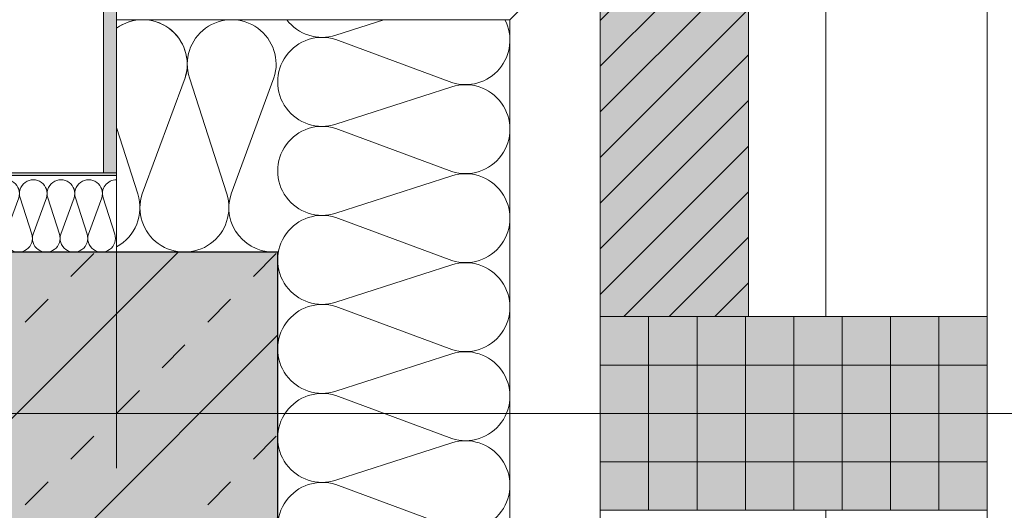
# Model space of a CAD drawing. Header units: metres. Extents: x -167 to 152, y -127 to 99.
# Tile 195 of 225: x -0.075 to 0.688, y -0.075 to 0.305. Entities that reach past the tile are written whole.
import ezdxf

# ---------------------------------------------------------------- set-up
doc = ezdxf.new("R2010")
doc.units = ezdxf.units.M
doc.header["$PDMODE"] = 1
doc.header["$PDSIZE"] = -2
doc.linetypes.add('Achsen 01', pattern=[5.291531, 3.175, -1.058062, 0.352704, -0.705764])
doc.layers.get('0').update_dxf_attribs({"lineweight": 25})
for name, color, linetype, lineweight in [('013_Beton und Stahlbetonarbeiten-330 Außenwände', 7, 'Continuous', 25), ('014_Fassadenarbeiten-330 Betonfertigteile vertikal', 7, 'Continuous', 9), ('014_Fassadenarbeiten-330 Mauerwerk 11.5cm', 7, 'Continuous', 9), ('_GRU (2D)', 7, 'Continuous', 9), ('_OG 1 (2D)', 7, 'Continuous', 9), ('Bemaßung-Bemaßung', 7, 'Continuous', 9)]:
    doc.layers.add(name, color=color, linetype=linetype, lineweight=lineweight)
for name, color, linetype, lineweight, true_color in [('014_Fassadenarbeiten-000 Aufsicht Betonfertigteile', 7, 'Continuous', 9, 0xc0c0c0), ('014_Fassadenarbeiten-000 Aufsicht Mauerwerk', 7, 'Continuous', 9, 0xa6a6a6), ('014_Fassadenarbeiten-330 mineralische Dämmung', 7, 'Continuous', 9, 0x666666), ('031_Metallbauarbeiten-330 Aufsicht Metallbauarbeiten', 7, 'Continuous', 9, 0xa6a6a6), ('032_Metallarbeiten-Fenster', 7, 'Continuous', 13, 0x444444), ('032_Metallarbeiten-PR_Fassade', 7, 'Continuous', 13, 0x444444), ('AV1-Achsen', 1, 'Achsen 01', 18, 0xff0000)]:
    doc.layers.add(name, color=color, linetype=linetype, lineweight=lineweight, true_color=true_color)
doc.layers.get('0').freeze()
doc.styles.add('Arial', font='arial.ttf')
doc.dimstyles.new('COE 50', dxfattribs={"dimtxt": 126.090495, "dimasz": 0.001414, "dimexe": 0.001, "dimexo": 0.01, "dimgap": 0.001, "dimtad": 1, "dimdec": 3, "dimtxsty": 'Arial', "dimblk": 'VW_SLASH-4', "dimblk1": 'VW_SLASH-4', "dimblk2": 'VW_SLASH-4', "dimcen": 0, "dimadec": 3, "dimazin": 0, "dimtfac": 0.8, "dimtdec": 3, "dimtix": 1, "dimtmove": 0, "dimatfit": 0, "dimldrblk": 'VW_SLASH-3', "dimfxl": 0.002, "dimfxlon": 1, "dimfrac": 2, "dimtolj": 1, "dimarcsym": 0})

# ---------------------------------------------------------------- blocks, each defined once
blk = doc.blocks.new('Group-279')
at = {"layer": '014_Fassadenarbeiten-330 mineralische Dämmung', "transparency": 33554687, "flags": 128}
for points in [[(0.29832, 0), (0.29832, 0, -0.001439), (0.29844, -0.00016), (0.29844, -0.00016, -0.324435), (0.29844, -0.0406, -0.324435), (0.26, -0.05317), (0.17, -0.0199, 0.324488), (0.13155, -0.03246, 0.324488), (0.13155, -0.07291, 0.324488), (0.17, -0.08547), (0.26, -0.05654, -0.324435), (0.29844, -0.0691, -0.324435), (0.29844, -0.10955, -0.324435), (0.26, -0.12211), (0.17, -0.08884, 0.54007), (0.12515, -0.125)], [(0.26, -0.12211, 0.324435), (0.29844, -0.10955, 0.324435), (0.29844, -0.0691, 0.324435), (0.26, -0.05654), (0.17, -0.08547, -0.324488), (0.13155, -0.07291, -0.324488), (0.13155, -0.03246, -0.324488), (0.17, -0.0199), (0.26, -0.05317, 0.727402), (0.29832, 0)], [(0.2214, 0), (0.17, -0.01652, -0.362439), (0.12907, 0)]]:
    blk.add_lwpolyline(points, format="xyb", dxfattribs=at)
blk = doc.blocks.new('Group-280')
at = {"layer": '014_Fassadenarbeiten-330 mineralische Dämmung', "transparency": 33554687}
blk.add_blockref('Group-279', (0, 0), dxfattribs=at)
blk = doc.blocks.new('Parametric Object-40')
at = {"layer": '014_Fassadenarbeiten-330 mineralische Dämmung', "color": 7, "transparency": 33554687}
blk.add_blockref('Group-280', (0, 0), dxfattribs=at)
at = {"layer": '014_Fassadenarbeiten-330 mineralische Dämmung', "color": 0, "flags": 1}
for tag in ['instanceID', 'prm0_value', 'prm1_value', 'prm2_value', 'prm3_value', 'prm4_value', 'prm5_value', 'prm6_value', 'IFC_UUID', 'prm0_name', 'prm0_type', 'prm1_name', 'prm1_type', 'prm2_name', 'prm2_type', 'prm3_name', 'prm3_type', 'prm4_name', 'prm4_type', 'prm5_name', 'prm5_type', 'prm6_name', 'prm6_type']:
    blk.add_attdef(tag, (0, 0.11688), '', height=0.00018, dxfattribs=at)
blk = doc.blocks.new('Group-282')
at = {"layer": '014_Fassadenarbeiten-330 mineralische Dämmung', "transparency": 33554687, "flags": 128}
for points in [[(-0.12066, -0.17, -1.372995), (-0.05509, -0.17), (-0.08836, -0.26, 1.372583), (-0.02279, -0.26), (-0.05172, -0.17, -1.372995), (0.01385, -0.17), (-0.01942, -0.26, 1.372583), (0.04615, -0.26), (0.01723, -0.17, -1.372995), (0.0828, -0.17), (0.04953, -0.26, 1.372583), (0.1151, -0.26), (0.08617, -0.17, -1.372995), (0.15174, -0.17), (0.11847, -0.26, 1.372583), (0.18404, -0.26), (0.15512, -0.17, -1.372995), (0.22069, -0.17)], [(0.04953, -0.26, 0.324435), (0.06209, -0.29844, 0.324435), (0.10253, -0.29844, 0.324435), (0.1151, -0.26), (0.08617, -0.17, -0.324488), (0.09873, -0.13155, -0.324488), (0.13918, -0.13155, -0.324488), (0.15174, -0.17), (0.11847, -0.26, 0.324435), (0.13104, -0.29844, 0.324435), (0.17148, -0.29844, 0.324435), (0.18404, -0.26), (0.15512, -0.17, -0.324488), (0.16768, -0.13155, -0.324488), (0.20813, -0.13155, -0.324488), (0.22069, -0.17), (0.18742, -0.26, 0.324435), (0.19998, -0.29844, 0.324435), (0.24042, -0.29844, 0.324435), (0.25299, -0.26), (0.22406, -0.17, -0.324488), (0.23662, -0.13155, -0.324488), (0.27707, -0.13155, -0.324488), (0.28963, -0.17), (0.25636, -0.26, 0.669764), (0.305, -0.30114)], [(0.305, -0.20731), (0.29301, -0.17, -0.318818), (0.305, -0.13197)]]:
    blk.add_lwpolyline(points, format="xyb", dxfattribs=at)
blk = doc.blocks.new('Group-283')
at = {"layer": '014_Fassadenarbeiten-330 mineralische Dämmung', "transparency": 33554687}
blk.add_blockref('Group-282', (0, 0), dxfattribs=at)
blk = doc.blocks.new('Parametric Object-41')
at = {"layer": '014_Fassadenarbeiten-330 mineralische Dämmung', "color": 7, "transparency": 33554687}
blk.add_blockref('Group-283', (0, 0), dxfattribs=at)
at = {"layer": '014_Fassadenarbeiten-330 mineralische Dämmung', "color": 0, "flags": 1}
for tag in ['prm0_value', 'prm1_value', 'prm2_value', 'prm3_value', 'prm4_value', 'prm5_value', 'prm6_value', 'IFC_UUID', 'instanceID', 'prm0_name', 'prm0_type', 'prm2_name', 'prm2_type', 'prm3_name', 'prm3_type', 'prm6_name', 'prm6_type', 'prm1_name', 'prm1_type', 'prm4_name', 'prm4_type', 'prm5_name', 'prm5_type']:
    blk.add_attdef(tag, (0.11688, -5.40477), '', height=0.00018, dxfattribs=at)
blk = doc.blocks.new('VW_SLASH-4')
at = {"color": 0, "linetype": 'ByBlock', "lineweight": -2, "transparency": 16777216}
blk.add_line((0, 0), (-1, 0), dxfattribs=at)
at = {"color": 0, "linetype": 'Continuous', "lineweight": 15, "transparency": 16777216, "flags": 128}
blk.add_lwpolyline([(0.5, 0.5), (-0.5, -0.5)], dxfattribs=at)
blk = doc.blocks.new('*D410')
at = {"layer": 'Bemaßung-Bemaßung', "color": 0, "lineweight": -2}
for p, q in [((3.575, 0), (3.725, 0)), ((3.675, -0.07069), (3.675, -21.52931)), ((3.575, -21.6), (3.725, -21.6))]:
    blk.add_line(p, q, dxfattribs=at)
at = {"layer": 'Defpoints', "color": 0}
for p in [(0, 0), (0, -21.6), (3.675, -21.6)]:
    blk.add_point(p, dxfattribs=at)
at = {"layer": 'Bemaßung-Bemaßung', "color": 0, "lineweight": -2, "xscale": 0.070693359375, "yscale": 0.070693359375, "zscale": 0.070693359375}
for p, rotation in [((3.675, 0), 90.00000000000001), ((3.675, -21.6), 270)]:
    blk.add_blockref('VW_SLASH-4', p, dxfattribs=dict(at, rotation=rotation))
at = {"layer": 'Bemaßung-Bemaßung', "color": 0, "insert": (3.53407, -10.8), "char_height": 0.151309, "attachment_point": 5, "rotation": 90, "style": 'Arial'}
blk.add_mtext('\\A1;21,60', dxfattribs=at)
blk = doc.blocks.new('VW_SLASH-3')
at = {"color": 0, "linetype": 'ByBlock', "lineweight": -2, "transparency": 16777216}
blk.add_line((0, 0), (-1, 0), dxfattribs=at)
at = {"color": 0, "linetype": 'Continuous', "lineweight": 15, "transparency": 16777216, "flags": 128}
blk.add_lwpolyline([(0.5, 0.5), (-0.5, -0.5)], dxfattribs=at)
blk = doc.blocks.new('*D411')
at = {"layer": 'Bemaßung-Bemaßung', "color": 0, "lineweight": -2}
for p, q in [((3.075, 0), (3.225, 0)), ((3.175, -5.32931), (3.175, -0.07069)), ((3.075, -5.4), (3.225, -5.4))]:
    blk.add_line(p, q, dxfattribs=at)
at = {"layer": 'Defpoints', "color": 0}
for p in [(0, 0), (3.175, 0), (0, -5.4)]:
    blk.add_point(p, dxfattribs=at)
at = {"layer": 'Bemaßung-Bemaßung', "color": 0, "lineweight": -2, "xscale": 0.070693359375, "yscale": 0.070693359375, "zscale": 0.070693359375}
for p, rotation in [((3.175, 0), 89.99999999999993), ((3.175, -5.4), 269.9999999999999)]:
    blk.add_blockref('VW_SLASH-4', p, dxfattribs=dict(at, rotation=rotation))
at = {"layer": 'Bemaßung-Bemaßung', "color": 0, "insert": (3.04923, -2.7), "char_height": 0.12609, "attachment_point": 5, "rotation": 90, "style": 'Arial'}
blk.add_mtext('\\A1;5,40', dxfattribs=at)
blk = doc.blocks.new('*D498')
at = {"layer": 'Bemaßung-Bemaßung', "color": 0, "linetype": 'Continuous', "lineweight": -2}
for p, q in [((2.075, 0.49), (2.225, 0.49)), ((2.175, 0.14569), (2.175, 0.41931)), ((2.075, 0.075), (2.225, 0.075))]:
    blk.add_line(p, q, dxfattribs=at)
at = {"layer": 'Defpoints', "color": 0}
for p in [(0.075, 0.49), (2.175, 0.49), (0.675, 0.075)]:
    blk.add_point(p, dxfattribs=at)
at = {"layer": 'Bemaßung-Bemaßung', "color": 0, "lineweight": -2, "xscale": 0.070693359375, "yscale": 0.070693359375, "zscale": 0.070693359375}
for p, rotation in [((2.175, 0.49), 90), ((2.175, 0.075), 270)]:
    blk.add_blockref('VW_SLASH-4', p, dxfattribs=dict(at, rotation=rotation))
at = {"layer": 'Bemaßung-Bemaßung', "color": 0, "insert": (2.04072, 0.2825), "char_height": 0.1260905, "attachment_point": 5, "rotation": 90, "style": 'Arial'}
blk.add_mtext('\\A1;41\\S5^ ;', dxfattribs=at)
blk = doc.blocks.new('*D499')
at = {"layer": 'Bemaßung-Bemaßung', "color": 0, "linetype": 'Continuous', "lineweight": -2}
for p, q in [((2.175, 0.14569), (2.175, 0.21639)), ((2.075, 0.075), (2.225, 0.075)), ((2.175, -0.075), (2.175, 0.075)), ((2.075, -0.075), (2.225, -0.075)), ((2.175, -0.14569), (2.175, -0.21639))]:
    blk.add_line(p, q, dxfattribs=at)
at = {"layer": 'Defpoints', "color": 0}
for p in [(0.675, 0.075), (2.175, 0.075), (0.675, -0.075)]:
    blk.add_point(p, dxfattribs=at)
at = {"layer": 'Bemaßung-Bemaßung', "color": 0, "lineweight": -2, "xscale": 0.070693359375, "yscale": 0.070693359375, "zscale": 0.070693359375}
for p, rotation in [((2.175, 0.075), 270), ((2.175, -0.075), 90)]:
    blk.add_blockref('VW_SLASH-4', p, dxfattribs=dict(at, rotation=rotation))
at = {"layer": 'Bemaßung-Bemaßung', "color": 0, "insert": (2.02358, -0.17486), "char_height": 0.12609, "attachment_point": 5, "rotation": 90, "style": 'Arial'}
blk.add_mtext('\\A1;15', dxfattribs=at)
blk = doc.blocks.new('*D500')
at = {"layer": 'Bemaßung-Bemaßung', "color": 0, "linetype": 'Continuous', "lineweight": -2}
for p, q in [((2.075, -0.075), (2.225, -0.075)), ((2.175, -1.20431), (2.175, -0.14569)), ((2.075, -1.275), (2.225, -1.275))]:
    blk.add_line(p, q, dxfattribs=at)
at = {"layer": 'Defpoints', "color": 0}
for p in [(0.675, -0.075), (2.175, -0.075), (0.675, -1.275)]:
    blk.add_point(p, dxfattribs=at)
at = {"layer": 'Bemaßung-Bemaßung', "color": 0, "lineweight": -2, "xscale": 0.070693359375, "yscale": 0.070693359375, "zscale": 0.070693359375}
for p, rotation in [((2.175, -0.075), 90), ((2.175, -1.275), 270)]:
    blk.add_blockref('VW_SLASH-4', p, dxfattribs=dict(at, rotation=rotation))
at = {"layer": 'Bemaßung-Bemaßung', "color": 0, "insert": (2.04923, -0.675), "char_height": 0.12609, "attachment_point": 5, "rotation": 90, "style": 'Arial'}
blk.add_mtext('\\A1;1,20', dxfattribs=at)
blk = doc.blocks.new('Group-515')
at = {"layer": '014_Fassadenarbeiten-330 mineralische Dämmung', "transparency": 33554687, "flags": 128}
for points in [[(15.45887, -23.284, 0.513088), (15.46922, -23.27), (15.46022, -23.242, -1.372995), (15.48062, -23.242), (15.47027, -23.27, 1.372583), (15.49067, -23.27), (15.48167, -23.242, -1.372995), (15.50207, -23.242), (15.49172, -23.27, 1.372583), (15.51212, -23.27)], [(15.47027, -23.27, 1.372583), (15.49067, -23.27), (15.48167, -23.242, -1.372995), (15.50207, -23.242), (15.49172, -23.27, 1.372583), (15.51212, -23.27), (15.50312, -23.242, -1.372995), (15.52352, -23.242), (15.51317, -23.27, 1.372583), (15.53357, -23.27), (15.52457, -23.242, -1.372995), (15.54497, -23.242), (15.53462, -23.27, 1.372583), (15.55502, -23.27), (15.54602, -23.242, -1.372995), (15.56642, -23.242)], [(15.51317, -23.27, 0.324435), (15.51708, -23.28196, 0.324435), (15.52966, -23.28196, 0.324435), (15.53357, -23.27), (15.52457, -23.242, -0.324488), (15.52848, -23.23004, -0.324488), (15.54106, -23.23004, -0.324488), (15.54497, -23.242), (15.53462, -23.27, 0.324435), (15.53853, -23.28196, 0.324435), (15.55111, -23.28196, 0.324435), (15.55502, -23.27), (15.54602, -23.242, -0.324488), (15.54993, -23.23004, -0.324488), (15.56251, -23.23004, -0.324488), (15.56642, -23.242), (15.55607, -23.27, 0.324435), (15.55998, -23.28196, 0.324435), (15.57256, -23.28196, 0.324435), (15.57647, -23.27), (15.56747, -23.242, -0.324488), (15.57138, -23.23004, -0.324488), (15.58396, -23.23004, -0.324488), (15.58787, -23.242), (15.57752, -23.27, 0.719228), (15.59387, -23.28206)], [(15.59387, -23.25741), (15.58892, -23.242, -0.356824), (15.59387, -23.22937)]]:
    blk.add_lwpolyline(points, format="xyb", dxfattribs=at)
blk = doc.blocks.new('Group-519')
at = {"layer": '014_Fassadenarbeiten-330 mineralische Dämmung', "transparency": 33554687}
blk.add_blockref('Group-515', (0, 0), dxfattribs=at)
blk = doc.blocks.new('Parametric Object-72')
at = {"layer": '014_Fassadenarbeiten-330 mineralische Dämmung', "color": 7, "transparency": 33554687}
blk.add_blockref('Group-519', (0, 0), dxfattribs=at)
at = {"layer": '014_Fassadenarbeiten-330 mineralische Dämmung', "color": 0, "flags": 1}
for tag in ['prm0_value', 'prm1_value', 'prm2_value', 'prm3_value', 'prm4_value', 'prm5_value', 'prm6_value', 'IFC_UUID', 'instanceID', 'prm0_name', 'prm0_type', 'prm2_name', 'prm2_type', 'prm3_name', 'prm3_type', 'prm6_name', 'prm6_type', 'prm1_name', 'prm1_type', 'prm4_name', 'prm4_type', 'prm5_name', 'prm5_type']:
    blk.add_attdef(tag, (-0.135, 0.12247), '', height=0.00018, dxfattribs=at)
blk = doc.blocks.new('*D1654')
at = {"layer": 'Bemaßung-Bemaßung', "color": 0, "linetype": 'Continuous', "lineweight": -2}
for p, q in [((0.49, 2.575), (0.49, 2.725)), ((0.675, 2.575), (0.675, 2.725)), ((0.41931, 2.675), (0.34861, 2.675)), ((0.49, 2.675), (0.675, 2.675)), ((0.74569, 2.675), (0.81639, 2.675))]:
    blk.add_line(p, q, dxfattribs=at)
at = {"layer": 'Defpoints', "color": 0}
for p in [(0.675, 2.675), (0.49, 0.075), (0.675, 0.075)]:
    blk.add_point(p, dxfattribs=at)
at = {"layer": 'Bemaßung-Bemaßung', "color": 0, "lineweight": -2, "xscale": 0.070693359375, "yscale": 0.070693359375, "zscale": 0.070693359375}
blk.add_blockref('VW_SLASH-4', (0.49, 2.675), dxfattribs=at)
at = {"layer": 'Bemaßung-Bemaßung', "color": 0, "lineweight": -2, "xscale": 0.070693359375, "yscale": 0.070693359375, "zscale": 0.070693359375, "rotation": 180}
blk.add_blockref('VW_SLASH-4', (0.675, 2.675), dxfattribs=at)
at = {"layer": 'Bemaßung-Bemaßung', "color": 0, "insert": (0.5825, 2.88535), "char_height": 0.1260905, "attachment_point": 5, "style": 'Arial'}
blk.add_mtext('\\A1;18\\S5^ ;', dxfattribs=at)
blk = doc.blocks.new('*D1655')
at = {"layer": 'Bemaßung-Bemaßung', "color": 0, "linetype": 'Continuous', "lineweight": -2}
for p, q in [((0.075, 2.575), (0.075, 2.725)), ((0.49, 2.575), (0.49, 2.725)), ((0.14569, 2.675), (0.41931, 2.675))]:
    blk.add_line(p, q, dxfattribs=at)
at = {"layer": 'Defpoints', "color": 0}
for p in [(0.49, 2.675), (0.075, 0.49), (0.49, 0.075)]:
    blk.add_point(p, dxfattribs=at)
at = {"layer": 'Bemaßung-Bemaßung', "color": 0, "lineweight": -2, "xscale": 0.070693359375, "yscale": 0.070693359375, "zscale": 0.070693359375, "rotation": 180}
blk.add_blockref('VW_SLASH-4', (0.075, 2.675), dxfattribs=at)
at = {"layer": 'Bemaßung-Bemaßung', "color": 0, "lineweight": -2, "xscale": 0.070693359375, "yscale": 0.070693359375, "zscale": 0.070693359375}
blk.add_blockref('VW_SLASH-4', (0.49, 2.675), dxfattribs=at)
at = {"layer": 'Bemaßung-Bemaßung', "color": 0, "insert": (0.2825, 2.80928), "char_height": 0.1260905, "attachment_point": 5, "style": 'Arial'}
blk.add_mtext('\\A1;41\\S5^ ;', dxfattribs=at)
blk = doc.blocks.new('*D1729')
at = {"layer": 'Bemaßung-Bemaßung', "color": 0, "lineweight": -2}
for p, q in [((-0.125, 2.075), (-0.125, 2.225)), ((0.125, 2.075), (0.125, 2.225)), ((-0.19569, 2.175), (-0.26639, 2.175)), ((0.125, 2.175), (-0.125, 2.175)), ((0.19569, 2.175), (0.26639, 2.175))]:
    blk.add_line(p, q, dxfattribs=at)
at = {"layer": 'Defpoints', "color": 0}
for p in [(-0.125, 2.175), (0.125, 0.125), (-0.125, -0.125)]:
    blk.add_point(p, dxfattribs=at)
at = {"layer": 'Bemaßung-Bemaßung', "color": 0, "lineweight": -2, "xscale": 0.070693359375, "yscale": 0.070693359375, "zscale": 0.070693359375}
blk.add_blockref('VW_SLASH-4', (-0.125, 2.175), dxfattribs=at)
at = {"layer": 'Bemaßung-Bemaßung', "color": 0, "lineweight": -2, "xscale": 0.070693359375, "yscale": 0.070693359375, "zscale": 0.070693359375, "rotation": 180}
blk.add_blockref('VW_SLASH-4', (0.125, 2.175), dxfattribs=at)
at = {"layer": 'Bemaßung-Bemaßung', "color": 0, "insert": (0, 2.28938), "char_height": 0.12609, "attachment_point": 5, "style": 'Arial'}
blk.add_mtext('\\A1;25', dxfattribs=at)
blk = doc.blocks.new('*D1746')
at = {"layer": 'Bemaßung-Bemaßung', "color": 0, "linetype": 'Continuous', "lineweight": -2}
for p, q in [((-0.125, 1.575), (-0.125, 1.725)), ((0.125, 1.575), (0.125, 1.725)), ((-0.19569, 1.675), (-0.26639, 1.675)), ((0.125, 1.675), (-0.125, 1.675)), ((0.19569, 1.675), (0.26639, 1.675))]:
    blk.add_line(p, q, dxfattribs=at)
at = {"layer": 'Defpoints', "color": 0}
for p in [(-0.125, 1.675), (0.125, 0.125), (-0.125, -0.125)]:
    blk.add_point(p, dxfattribs=at)
at = {"layer": 'Bemaßung-Bemaßung', "color": 0, "lineweight": -2, "xscale": 0.070693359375, "yscale": 0.070693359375, "zscale": 0.070693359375}
blk.add_blockref('VW_SLASH-4', (-0.125, 1.675), dxfattribs=at)
at = {"layer": 'Bemaßung-Bemaßung', "color": 0, "lineweight": -2, "xscale": 0.070693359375, "yscale": 0.070693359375, "zscale": 0.070693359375, "rotation": 180}
blk.add_blockref('VW_SLASH-4', (0.125, 1.675), dxfattribs=at)
at = {"layer": 'Bemaßung-Bemaßung', "color": 0, "insert": (0, 1.78938), "char_height": 0.12609, "attachment_point": 5, "style": 'Arial'}
blk.add_mtext('\\A1;25', dxfattribs=at)
blk = doc.blocks.new('*D1747')
at = {"layer": 'Bemaßung-Bemaßung', "color": 0, "linetype": 'Continuous', "lineweight": -2}
for p, q in [((0.125, 1.575), (0.125, 1.725)), ((0.675, 1.575), (0.675, 1.725)), ((0.60431, 1.675), (0.19569, 1.675))]:
    blk.add_line(p, q, dxfattribs=at)
at = {"layer": 'Defpoints', "color": 0}
for p in [(0.125, 1.675), (0.125, 0.125), (0.675, 0.075)]:
    blk.add_point(p, dxfattribs=at)
at = {"layer": 'Bemaßung-Bemaßung', "color": 0, "lineweight": -2, "xscale": 0.070693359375, "yscale": 0.070693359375, "zscale": 0.070693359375, "rotation": 180}
blk.add_blockref('VW_SLASH-4', (0.125, 1.675), dxfattribs=at)
at = {"layer": 'Bemaßung-Bemaßung', "color": 0, "lineweight": -2, "xscale": 0.070693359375, "yscale": 0.070693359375, "zscale": 0.070693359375}
blk.add_blockref('VW_SLASH-4', (0.675, 1.675), dxfattribs=at)
at = {"layer": 'Bemaßung-Bemaßung', "color": 0, "insert": (0.4, 1.78912), "char_height": 0.12609, "attachment_point": 5, "style": 'Arial'}
blk.add_mtext('\\A1;55', dxfattribs=at)
blk = doc.blocks.new('*D1748')
at = {"layer": 'Bemaßung-Bemaßung', "color": 0, "lineweight": -2}
for p, q in [((-39.825, 3.075), (-39.825, 3.225)), ((0.675, 3.075), (0.675, 3.225)), ((-39.75431, 3.175), (0.60431, 3.175))]:
    blk.add_line(p, q, dxfattribs=at)
at = {"layer": 'Defpoints', "color": 0}
for p in [(0.675, 3.175), (-39.825, 0), (0.675, 0)]:
    blk.add_point(p, dxfattribs=at)
at = {"layer": 'Bemaßung-Bemaßung', "color": 0, "lineweight": -2, "xscale": 0.070693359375, "yscale": 0.070693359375, "zscale": 0.070693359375, "rotation": 180}
blk.add_blockref('VW_SLASH-4', (-39.825, 3.175), dxfattribs=at)
at = {"layer": 'Bemaßung-Bemaßung', "color": 0, "lineweight": -2, "xscale": 0.070693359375, "yscale": 0.070693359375, "zscale": 0.070693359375}
blk.add_blockref('VW_SLASH-4', (0.675, 3.175), dxfattribs=at)
at = {"layer": 'Bemaßung-Bemaßung', "color": 0, "insert": (-19.575, 3.30077), "char_height": 0.12609, "attachment_point": 5, "style": 'Arial'}
blk.add_mtext('\\A1;40,50', dxfattribs=at)
blk = doc.blocks.new('*D1755')
at = {"layer": 'Bemaßung-Bemaßung', "color": 0, "lineweight": -2}
for p, q in [((-5.4, 3.575), (-5.4, 3.725)), ((0, 3.575), (0, 3.725)), ((-0.07069, 3.675), (-5.32931, 3.675))]:
    blk.add_line(p, q, dxfattribs=at)
at = {"layer": 'Defpoints', "color": 0}
for p in [(-5.4, 3.675), (-5.4, 0), (0, 0)]:
    blk.add_point(p, dxfattribs=at)
at = {"layer": 'Bemaßung-Bemaßung', "color": 0, "lineweight": -2, "xscale": 0.070693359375, "yscale": 0.070693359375, "zscale": 0.070693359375}
for p, rotation in [((-5.4, 3.675), 180), ((0, 3.675), 360)]:
    blk.add_blockref('VW_SLASH-4', p, dxfattribs=dict(at, rotation=rotation))
at = {"layer": 'Bemaßung-Bemaßung', "color": 0, "insert": (-2.7, 3.80077), "char_height": 0.12609, "attachment_point": 5, "style": 'Arial'}
blk.add_mtext('\\A1;5,40', dxfattribs=at)
blk = doc.blocks.new('*D1756')
at = {"layer": 'Bemaßung-Bemaßung', "color": 0, "lineweight": -2}
for p, q in [((-39.15, 4.075), (-39.15, 4.225)), ((0, 4.075), (0, 4.225)), ((-39.07931, 4.175), (-0.07069, 4.175))]:
    blk.add_line(p, q, dxfattribs=at)
at = {"layer": 'Defpoints', "color": 0}
for p in [(0, 4.175), (-39.15, 0), (0, 0)]:
    blk.add_point(p, dxfattribs=at)
at = {"layer": 'Bemaßung-Bemaßung', "color": 0, "lineweight": -2, "xscale": 0.070693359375, "yscale": 0.070693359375, "zscale": 0.070693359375, "rotation": 180}
blk.add_blockref('VW_SLASH-4', (-39.15, 4.175), dxfattribs=at)
at = {"layer": 'Bemaßung-Bemaßung', "color": 0, "lineweight": -2, "xscale": 0.070693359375, "yscale": 0.070693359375, "zscale": 0.070693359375}
blk.add_blockref('VW_SLASH-4', (0, 4.175), dxfattribs=at)
at = {"layer": 'Bemaßung-Bemaßung', "color": 0, "insert": (-19.575, 4.31593), "char_height": 0.151309, "attachment_point": 5, "style": 'Arial'}
blk.add_mtext('\\A1;39,15', dxfattribs=at)
blk = doc.blocks.new('Group-744')
at = {"layer": 'AV1-Achsen'}
blk.add_line((0, -26.5), (0, 4.9), dxfattribs=at)
blk = doc.blocks.new('Group-752')
at = {"layer": 'AV1-Achsen'}
blk.add_line((-43.28443, 0), (4.26557, 0), dxfattribs=at)
blk = doc.blocks.new('GRU (2D)')
at = {"layer": 'AV1-Achsen', "color": 7}
for name in ['Group-744', 'Group-752']:
    blk.add_blockref(name, (0, 0), dxfattribs=at)
blk = doc.blocks.new('OG 1 (2D)')
at = {"layer": '013_Beton und Stahlbetonarbeiten-330 Außenwände', "linetype": 'Continuous', "lineweight": 0, "true_color": 0xc0c0c0}
blk.add_hatch(color=9, dxfattribs=at).paths.add_polyline_path([(-0.125, 0.125), (-0.125, -5.525), (0.125, -5.525), (0.125, 0.125)])
at = {"layer": '013_Beton und Stahlbetonarbeiten-330 Außenwände', "linetype": 'Continuous', "lineweight": 13}
h = blk.add_hatch(dxfattribs=at)
h.set_pattern_fill('Stahlbeton', color=251, style=0, pattern_type=2)
h.set_pattern_definition([(45, (0, 0), (0.0707107, -0.0707107), [0.025, -0.025])])
h.paths.add_polyline_path([(-0.125, 0.125), (-0.125, -5.525), (0.125, -5.525), (0.125, 0.125)])
h = blk.add_hatch(dxfattribs=at)
h.set_pattern_fill('Stahlbeton-1', color=251, style=0, pattern_type=2)
h.set_pattern_definition([(-135, (0.03106, -0.03313), (0.0707107, -0.0707107), [])])
h.paths.add_polyline_path([(-0.125, 0.125), (-0.125, -5.525), (0.125, -5.525), (0.125, 0.125)])
at = {"layer": '014_Fassadenarbeiten-330 Betonfertigteile vertikal', "linetype": 'Continuous', "lineweight": 0}
blk.add_hatch(color=9, dxfattribs=at).paths.add_polyline_path([(0.675, 0.075), (0.675, -0.075), (0.375, -0.075), (0.375, 0.075)])
at = {"layer": '014_Fassadenarbeiten-330 Betonfertigteile vertikal', "linetype": 'Continuous', "lineweight": 9}
h = blk.add_hatch(dxfattribs=at)
h.set_pattern_fill('Stahlbetonfertigteil', color=8, style=0, pattern_type=2)
h.set_pattern_definition([(-90, (0, 0), (0.0375, 0), [])])
h.paths.add_polyline_path([(0.675, 0.075), (0.675, -0.075), (0.375, -0.075), (0.375, 0.075)])
at = {"layer": '014_Fassadenarbeiten-330 Betonfertigteile vertikal', "linetype": 'Continuous', "lineweight": 13}
h = blk.add_hatch(dxfattribs=at)
h.set_pattern_fill('Stahlbetonfertigteil-1', color=8, style=0, pattern_type=2)
h.set_pattern_definition([(0, (0, 0), (2e-18, -0.0375), [])])
h.paths.add_polyline_path([(0.675, 0.075), (0.675, -0.075), (0.375, -0.075), (0.375, 0.075)])
at = {"layer": '014_Fassadenarbeiten-330 Mauerwerk 11.5cm', "linetype": 'Continuous', "lineweight": 0, "true_color": 0xd19783}
blk.add_hatch(color=33, dxfattribs=at).paths.add_polyline_path([(0.075, 0.49), (0.49, 0.49), (0.49, 0.075), (0.375, 0.075), (0.375, 0.375), (0.075, 0.375)])
at = {"layer": '014_Fassadenarbeiten-330 Mauerwerk 11.5cm', "linetype": 'Continuous', "lineweight": 9}
h = blk.add_hatch(dxfattribs=at)
h.set_pattern_fill('Mauerwerk Münster', color=8, style=0, pattern_type=2)
h.set_pattern_definition([(45, (0, 0), (0.0176777, -0.0176777), [])])
h.paths.add_polyline_path([(0.075, 0.49), (0.49, 0.49), (0.49, 0.075), (0.375, 0.075), (0.375, 0.375), (0.075, 0.375)])
at = {"layer": '032_Metallarbeiten-Fenster', "linetype": 'Continuous', "lineweight": 0, "transparency": 33554687}
blk.add_hatch(color=181, dxfattribs=at).paths.add_polyline_path([(0, 0.18432), (-0.17688, 0.18432), (-0.17688, 0.18632), (0, 0.18632)])
at = {"layer": '032_Metallarbeiten-PR_Fassade', "linetype": 'Continuous', "lineweight": 0}
blk.add_hatch(color=253, dxfattribs=at).paths.add_polyline_path([(0, 0.375), (0, 0.18632), (-0.01, 0.18632), (-0.01, 0.375)])
at = {"layer": '013_Beton und Stahlbetonarbeiten-330 Außenwände', "flags": 128}
blk.add_lwpolyline([(-0.125, 0.125), (-0.125, -5.525), (0.125, -5.525), (0.125, 0.125)], close=True, dxfattribs=at)
at = {"layer": '014_Fassadenarbeiten-000 Aufsicht Betonfertigteile', "flags": 128}
blk.add_lwpolyline([(0.305, -21.905), (0.305, 0.305), (0.675, 0.675), (0.675, -22.275)], close=True, dxfattribs=at)
at = {"layer": '014_Fassadenarbeiten-000 Aufsicht Mauerwerk', "flags": 128}
for points in [[(0.55, 0.075), (0.375, 0.075), (0.375, 0.375), (0.075, 0.375), (0.075, 0.55), (0.55, 0.55)], [(0.375, 0.375), (0.075, 0.375), (0.075, 0.55), (0.55, 0.55), (0.55, 0.075), (0.375, 0.075)], [(0.375, -0.075), (0.55, -0.075), (0.55, -1.275), (0.375, -1.275)], [(0.55, -1.275), (0.375, -1.275), (0.375, -0.075), (0.55, -0.075)]]:
    blk.add_lwpolyline(points, close=True, dxfattribs=at)
at = {"layer": '014_Fassadenarbeiten-330 Betonfertigteile vertikal', "flags": 128}
blk.add_lwpolyline([(0.675, 0.075), (0.675, -0.075), (0.375, -0.075), (0.375, 0.075)], close=True, dxfattribs=at)
at = {"layer": '014_Fassadenarbeiten-330 Mauerwerk 11.5cm', "flags": 128}
blk.add_lwpolyline([(0.075, 0.49), (0.49, 0.49), (0.49, 0.075), (0.375, 0.075), (0.375, 0.375), (0.075, 0.375)], close=True, dxfattribs=at)
at = {"layer": '014_Fassadenarbeiten-330 mineralische Dämmung', "flags": 128}
blk.add_lwpolyline([(0, 0.125), (0, 0.305), (0.305, 0.305), (0.305, -5.4), (0.125, -5.4), (0.125, 0.125)], close=True, dxfattribs=at)
at = {"layer": '032_Metallarbeiten-Fenster', "color": 7, "linetype": 'Continuous', "lineweight": 9, "transparency": 33554687, "flags": 128}
blk.add_lwpolyline([(0, 0.18432), (-0.17688, 0.18432), (-0.17688, 0.18632), (0, 0.18632)], close=True, dxfattribs=at)
at = {"layer": '032_Metallarbeiten-PR_Fassade', "color": 251, "flags": 128}
blk.add_lwpolyline([(0, 0.375), (0, 0.18632), (-0.01, 0.18632), (-0.01, 0.375)], close=True, dxfattribs=at)
at = {"layer": '014_Fassadenarbeiten-330 mineralische Dämmung'}
for name, p, rotation in [('Parametric Object-40', (0, 0), 90), ('Parametric Object-41', (0, 0), 90), ('Parametric Object-72', (15.45887, -23.103), 180)]:
    blk.add_blockref(name, p, dxfattribs=dict(at, rotation=rotation))
at = {"layer": 'Bemaßung-Bemaßung', "linetype": 'Continuous'}
for base, p1, p2, text, override, picture, middle in [((0.675, 2.675), (0.49, 0.075), (0.675, 0.075), '18\\S5^ ;', {"dimtxt": 0.12609, "dimasz": 0.070693, "dimexe": 0.05, "dimgap": 0.05, "dimpost": '<>', "dimtxsty": 'Arial', "dimtix": 0, "dimtmove": 2, "dimfxl": 0.1}, '*D1654', (0.5825, 2.88535)), ((0.49, 2.675), (0.075, 0.49), (0.49, 0.075), '41\\S5^ ;', {"dimtxt": 0.12609, "dimasz": 0.070693, "dimexe": 0.05, "dimgap": 0.05, "dimpost": '<>', "dimtxsty": 'Arial', "dimtmove": 2, "dimfxl": 0.1}, '*D1655', (0.2825, 2.80928)), ((0.125, 1.675), (0.675, 0.075), (0.125, 0.125), '55', {"dimtxt": 0.12609, "dimasz": 0.070693, "dimexe": 0.05, "dimgap": 0.05, "dimpost": '<>', "dimtxsty": 'Arial', "dimtmove": 2, "dimfxl": 0.1}, '*D1747', (0.4, 1.78912))]:
    dim = blk.add_linear_dim(base=base, p1=p1, p2=p2, text=text, dimstyle='COE 50', override=override, dxfattribs=at)
    dim.commit()
    dim.dimension.update_dxf_attribs({"geometry": picture, "text_midpoint": middle})
for base, p1, p2, text, picture, middle in [((2.175, 0.49), (0.675, 0.075), (0.075, 0.49), '41\\S5^ ;', '*D498', (2.04072, 0.2825)), ((2.175, -0.075), (0.675, -1.275), (0.675, -0.075), '1,20', '*D500', (2.04923, -0.675))]:
    dim = blk.add_linear_dim(base=base, p1=p1, p2=p2, angle=270, text=text, dimstyle='COE 50', override={"dimtxt": 0.12609, "dimasz": 0.070693, "dimexe": 0.05, "dimgap": 0.05, "dimpost": '<>', "dimtxsty": 'Arial', "dimtmove": 2, "dimfxl": 0.1}, dxfattribs=at)
    dim.commit()
    dim.dimension.update_dxf_attribs({"geometry": picture, "text_midpoint": middle})
dim = blk.add_linear_dim(base=(2.175, 0.075), p1=(0.675, -0.075), p2=(0.675, 0.075), angle=270, text='15', dimstyle='COE 50', override={"dimtxt": 0.12609, "dimasz": 0.070693, "dimexe": 0.05, "dimgap": 0.05, "dimpost": '<>', "dimtxsty": 'Arial', "dimtix": 0, "dimtmove": 2, "dimfxl": 0.1}, dxfattribs=at)
dim.commit()
dim.dimension.update_dxf_attribs({"geometry": '*D499', "text_midpoint": (2.02358, -0.17486), "dimtype": 160})
at = {"layer": 'Bemaßung-Bemaßung', "color": 1}
dim = blk.add_linear_dim(base=(3.675, -21.6), p1=(0, 0), p2=(0, -21.6), angle=270, text='21,60', dimstyle='COE 50', override={"dimtxt": 0.151309, "dimasz": 0.070693, "dimexe": 0.05, "dimgap": 0.05, "dimpost": '<>', "dimtxsty": 'Arial', "dimtmove": 2, "dimfxl": 0.1}, dxfattribs=at)
dim.commit()
dim.dimension.update_dxf_attribs({"geometry": '*D410', "text_midpoint": (3.53407, -10.8)})
dim = blk.add_aligned_dim(p1=(0, -5.4), p2=(0, 0), distance=-3.175, text='5,40', dimstyle='COE 50', override={"dimtxt": 0.12609, "dimasz": 0.070693, "dimexe": 0.05, "dimgap": 0.05, "dimpost": '<>', "dimtxsty": 'Arial', "dimtmove": 2, "dimfxl": 0.1}, dxfattribs=at)
dim.commit()
dim.dimension.update_dxf_attribs({"geometry": '*D411', "text_midpoint": (3.04923, -2.7)})
at = {"color": 255}
blk.add_wipeout([(-2.7, 0.585), (-0.075, 0.585), (-0.075, 0.195), (-2.7, 0.195)], dxfattribs=at).dxf.layer = '031_Metallbauarbeiten-330 Aufsicht Metallbauarbeiten'
at = {"layer": 'Bemaßung-Bemaßung', "color": 1}
dim = blk.add_linear_dim(base=(0, 4.175), p1=(-39.15, 0), p2=(0, 0), text='39,15', dimstyle='COE 50', override={"dimtxt": 0.151309, "dimasz": 0.070693, "dimexe": 0.05, "dimgap": 0.05, "dimpost": '<>', "dimtxsty": 'Arial', "dimtmove": 2, "dimfxl": 0.1}, dxfattribs=at)
dim.commit()
dim.dimension.update_dxf_attribs({"geometry": '*D1756', "text_midpoint": (-19.575, 4.31593)})
dim = blk.add_aligned_dim(p1=(0, 0), p2=(-5.4, 0), distance=-3.675, text='5,40', dimstyle='COE 50', override={"dimtxt": 0.12609, "dimasz": 0.070693, "dimexe": 0.05, "dimgap": 0.05, "dimpost": '<>', "dimtxsty": 'Arial', "dimtmove": 2, "dimfxl": 0.1}, dxfattribs=at)
dim.commit()
dim.dimension.update_dxf_attribs({"geometry": '*D1755', "text_midpoint": (-2.7, 3.80077)})
at = {"layer": 'Bemaßung-Bemaßung'}
for base, p1, p2, text, picture, middle in [((0.675, 3.175), (-39.825, 0), (0.675, 0), '40,50', '*D1748', (-19.575, 3.30077)), ((-0.125, 2.175), (0.125, 0.125), (-0.125, -0.125), '25', '*D1729', (0, 2.28938))]:
    dim = blk.add_linear_dim(base=base, p1=p1, p2=p2, text=text, dimstyle='COE 50', override={"dimtxt": 0.12609, "dimasz": 0.070693, "dimexe": 0.05, "dimgap": 0.05, "dimpost": '<>', "dimtxsty": 'Arial', "dimtmove": 2, "dimfxl": 0.1}, dxfattribs=at)
    dim.commit()
    dim.dimension.update_dxf_attribs({"geometry": picture, "text_midpoint": middle})
at = {"layer": 'Bemaßung-Bemaßung', "linetype": 'Continuous'}
dim = blk.add_linear_dim(base=(-0.125, 1.675), p1=(0.125, 0.125), p2=(-0.125, -0.125), text='25', dimstyle='COE 50', override={"dimtxt": 0.12609, "dimasz": 0.070693, "dimexe": 0.05, "dimgap": 0.05, "dimpost": '<>', "dimtxsty": 'Arial', "dimtmove": 2, "dimfxl": 0.1}, dxfattribs=at)
dim.commit()
dim.dimension.update_dxf_attribs({"geometry": '*D1746', "text_midpoint": (0, 1.78938)})

msp = doc.modelspace()

# ---------------------------------------------------------------- block references
at = {"layer": '_OG 1 (2D)'}
msp.add_blockref('OG 1 (2D)', (0, 0), dxfattribs=at)

# ---------------------------------------------------------------- next in the draw order: block references
at = {"layer": '_GRU (2D)'}
msp.add_blockref('GRU (2D)', (0, 0), dxfattribs=at)

doc.saveas('drawing.dxf')
